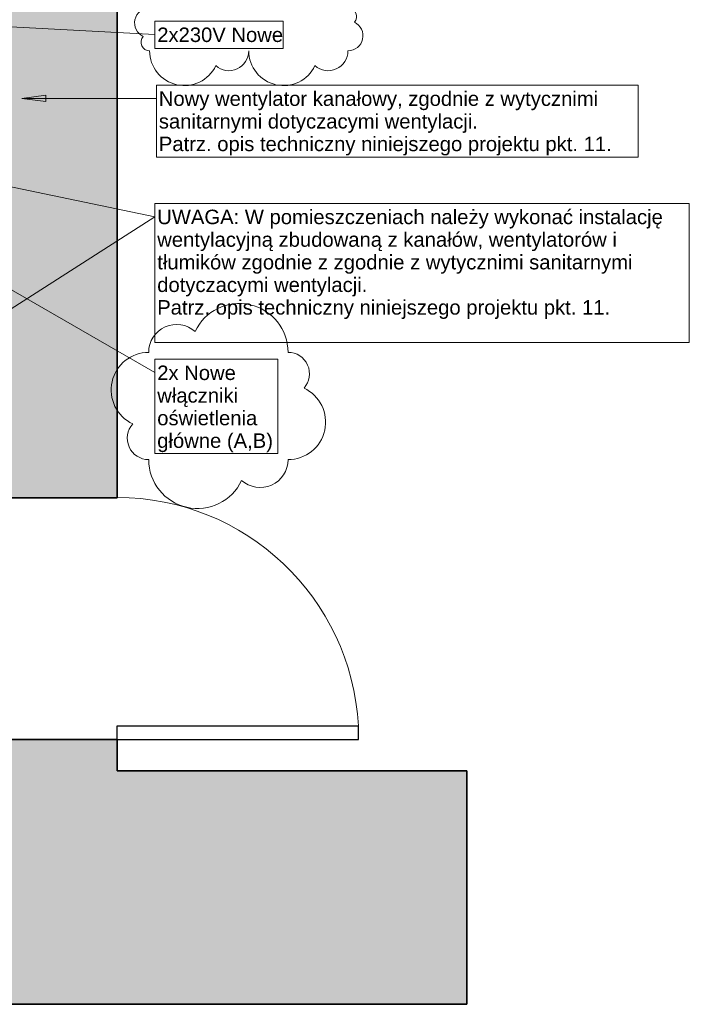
# Model space of a CAD drawing. Header units: centimetres. Extents: x -1109 to 217, y 2044 to 2913.
# Tile 25 of 36: x -33 to 217, y 2044 to 2411. Entities that reach past the tile are written whole.
import ezdxf

# ---------------------------------------------------------------- set-up
doc = ezdxf.new("R2010")
doc.units = ezdxf.units.CM
for name, color, linetype, lineweight in [('Chmurki rewizji', 130, 'Continuous', 9), ('Drzwi-1', 9, 'Continuous', 18), ('Notatki tekstowe', 130, 'Continuous', 9), ('Notatki tekstowe-1', 7, 'Continuous', 9), ('Panel-1', 53, 'Continuous', 25), ('Ugięcie rzutu-1', 9, 'Continuous', 18), ('Wzór cięcia-1', 10, 'Continuous', 18), ('Ściany-1', 253, 'Continuous', 35)]:
    doc.layers.add(name, color=color, linetype=linetype, lineweight=lineweight)
doc.styles.add('Arial', font='arial.ttf', dxfattribs={"height": 5.4})

# ---------------------------------------------------------------- blocks, each defined once
blk = doc.blocks.new('M_Jednoskrzydłowe płytowe - 0915 x 2032mm ISTN-948749-Wytyczne elektryczne')
at = {"layer": 'Panel-1'}
for p, q in [((39.9, 31.5), (39.9, 121.52)), ((45, 121.52), (39.9, 121.52)), ((45, 31.5), (45, 121.52)), ((45, 31.5), (39.9, 31.5))]:
    blk.add_line(p, q, dxfattribs=at)
at = {"layer": 'Ugięcie rzutu-1'}
blk.add_arc((45, 31.5), 90.17, 93.2424, 180, dxfattribs=at)
blk = doc.blocks.new('Family - ___-948599-Wytyczne elektryczne')
at = {"layer": 'Chmurki rewizji'}
for centre, radius, start, end in [((39.94, 2415.49), 12.95, 360, 154.7912), ((76.94, 2415.49), 12.95, 360, 154.7912), ((23.29, 2415.49), 7.4, 48.1897, 180), ((60.29, 2415.49), 7.4, 48.1897, 180), ((15.89, 2409.89), 5.6, 90, 244.7912), ((89.89, 2412.29), 3.2, 318.1897, 90), ((89.89, 2405.09), 5.6, 270, 64.7912), ((15.89, 2402.69), 3.2, 138.1897, 270), ((28.84, 2399.49), 12.95, 180, 334.7912), ((45.49, 2399.49), 7.4, 228.1897, 0), ((65.84, 2399.49), 12.95, 180, 334.7912), ((82.49, 2399.49), 7.4, 228.1897, 0), ((49.33, 2287.11), 18.2, 360, 154.7912), ((25.93, 2287.11), 10.4, 48.1897, 180), ((15.53, 2273.11), 14, 90, 244.7912), ((67.53, 2279.11), 8, 318.1897, 90), ((67.53, 2261.11), 14, 270, 64.7912), ((15.53, 2255.11), 8, 138.1897, 270), ((33.73, 2247.11), 18.2, 180, 334.7912), ((57.13, 2247.11), 10.4, 228.1897, 0)]:
    blk.add_arc(centre, radius, start, end, dxfattribs=at)

msp = doc.modelspace()

# ---------------------------------------------------------------- hatches: boundary and pattern name
at = {"layer": 'Notatki tekstowe-1'}
msp.add_hatch(color=256, dxfattribs=at).paths.add_polyline_path([(-31.85, 2381.76), (-22.85, 2380.58), (-22.85, 2382.95)])
at = {"layer": 'Wzór cięcia-1'}
h = msp.add_hatch(color=256, dxfattribs=at)
h.paths.add_polyline_path([(3.78, 2131.08), (3.78, 2142.83), (-59.22, 2142.83), (-59.22, 2131.08)])
h.paths.add_polyline_path([(-59.22, 2232.83), (3.78, 2232.83), (3.78, 2682.08), (-59.22, 2682.08), (-59.22, 2333.58)])
msp.add_hatch(color=256, dxfattribs=at).paths.add_polyline_path([(134.28, 2044.08), (134.28, 2131.08), (-78.22, 2131.08), (-78.22, 2044.08), (3.78, 2044.08)])

# ---------------------------------------------------------------- linework, layer by layer
at = {"layer": 'Notatki tekstowe'}
for p, q in [((-60.48, 2409.72), (17.82, 2405.58)), ((-216.28, 2386.07), (17.82, 2337.67)), ((-22.85, 2382.95), (-31.85, 2381.76)), ((-22.85, 2380.58), (-22.85, 2382.95)), ((-31.85, 2381.76), (-22.85, 2380.58)), ((-31.85, 2381.76), (18.42, 2381.76)), ((-115.84, 2356.56), (17.82, 2279.57)), ((-119.06, 2249.98), (17.82, 2337.67))]:
    msp.add_line(p, q, dxfattribs=at)
at = {"layer": 'Notatki tekstowe', "flags": 128}
for points in [[(17.82, 2410.52), (65.67, 2410.52), (65.67, 2400.38), (17.82, 2400.38)], [(18.42, 2386.71), (198.21, 2386.71), (198.21, 2359.89), (18.42, 2359.89)], [(17.82, 2342.62), (217.23, 2342.62), (217.23, 2290.81), (17.82, 2290.81)], [(17.82, 2284.52), (63.66, 2284.52), (63.66, 2249.36), (17.82, 2249.36)]]:
    msp.add_lwpolyline(points, close=True, dxfattribs=at)
at = {"layer": 'Ściany-1'}
for p, q in [((3.78, 2232.83), (3.78, 2682.08)), ((-59.22, 2232.83), (3.78, 2232.83)), ((3.78, 2142.83), (-59.22, 2142.83)), ((3.78, 2131.08), (3.78, 2142.83)), ((134.28, 2131.08), (3.78, 2131.08)), ((134.28, 2044.08), (134.28, 2131.08)), ((-915.87, 2044.08), (134.28, 2044.08))]:
    msp.add_line(p, q, dxfattribs=at)

# ---------------------------------------------------------------- block references
at = {"layer": 'Chmurki rewizji'}
msp.add_blockref('Family - ___-948599-Wytyczne elektryczne', (0, 0), dxfattribs=at)
at = {"layer": 'Drzwi-1', "rotation": 269.9999999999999}
msp.add_blockref('M_Jednoskrzydłowe płytowe - 0915 x 2032mm ISTN-948749-Wytyczne elektryczne', (-27.72, 2187.83), dxfattribs=at)

# ---------------------------------------------------------------- texts
at = {"layer": 'Notatki tekstowe-1', "char_height": 5.4, "attachment_point": 1, "line_spacing_factor": 0.936439, "style": 'Arial'}
for s, insert, width in [('\\pxt7.05556,14.11111,21.16667,28.22222,35.27778,42.33333,49.38889,56.44444,63.5,70.55556,77.61111,84.66667,91.72222,98.77778,105.83333,112.88889,119.94444,127,134.05556,141.11111,148.16667,155.22222,162.27778,169.33333,176.38889,183.44444,190.5,197.55556,204.61111,211.66667,218.72222,225.77778;{2x230V Nowe}', (18.72, 2408.19), 46.5105), ('\\pxt7.05556,14.11111,21.16667,28.22222,35.27778,42.33333,49.38889,56.44444,63.5,70.55556,77.61111,84.66667,91.72222,98.77778,105.83333,112.88889,119.94444,127,134.05556,141.11111,148.16667,155.22222,162.27778,169.33333,176.38889,183.44444,190.5,197.55556,204.61111,211.66667,218.72222,225.77778;{Nowy wentylator kanałowy, zgodnie z wytycznimi sanitarnymi dotyczacymi wentylacji.\\PPatrz. opis techniczny niniejszego projektu pkt. 11.}', (19.32, 2384.38), 178.02), ('\\pxt7.05556,14.11111,21.16667,28.22222,35.27778,42.33333,49.38889,56.44444,63.5,70.55556,77.61111,84.66667,91.72222,98.77778,105.83333,112.88889,119.94444,127,134.05556,141.11111,148.16667,155.22222,162.27778,169.33333,176.38889,183.44444,190.5,197.55556,204.61111,211.66667,218.72222,225.77778;{UWAGA: W pomieszczeniach należy wykonać instalację wentylacyjną zbudowaną z kanałów, wentylatorów i tłumików zgodnie z zgodnie z wytycznimi sanitarnymi dotyczacymi wentylacji.\\PPatrz. opis techniczny niniejszego projektu pkt. 11.}', (18.72, 2340.29), 197.64), ('\\pxt7.05556,14.11111,21.16667,28.22222,35.27778,42.33333,49.38889,56.44444,63.5,70.55556,77.61111,84.66667,91.72222,98.77778,105.83333,112.88889,119.94444,127,134.05556,141.11111,148.16667,155.22222,162.27778,169.33333,176.38889,183.44444,190.5,197.55556,204.61111,211.66667,218.72222,225.77778;{2x Nowe włączniki oświetlenia \\Pgłówne (A,B)}', (18.72, 2282.19), 44.07)]:
    msp.add_mtext(s, dxfattribs=dict(at, insert=insert, width=width))

doc.saveas('drawing.dxf')
